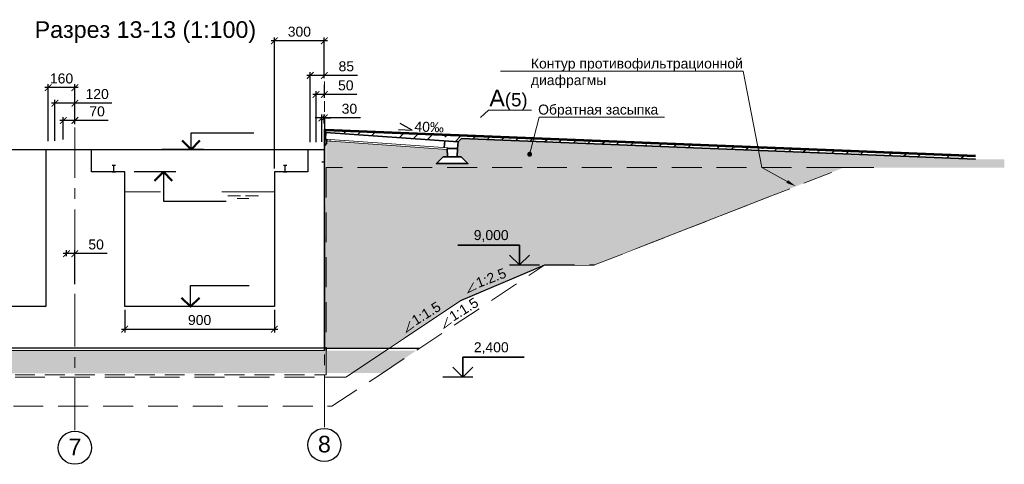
# Model space of a CAD drawing. Header units: millimetres. Extents: x 442308 to 722034, y 240588 to 370364.
# Tile 27 of 27: x 692431 to 722034, y 240588 to 253964. Entities that reach past the tile are written whole.
import ezdxf
from ezdxf import colors
from ezdxf.entities.mleader import LeaderData, LeaderLine
from ezdxf.enums import TextEntityAlignment as Align
from ezdxf.math import Vec2, Vec3

# ---------------------------------------------------------------- set-up
doc = ezdxf.new("R2018")
doc.units = ezdxf.units.MM
doc.header["$LTSCALE"] = 10
for name, pattern in [('DASHED', [9, 6, -3]), ('осевая', [50.8, 31.75, -6.35, 6.35, -6.35]), ('фантом', [63.5, 31.75, -6.35, 6.35, -6.35, 6.35, -6.35])]:
    doc.linetypes.add(name, pattern=pattern)
for name, color, linetype in [('00', 7, 'Continuous'), ('горизонталь_20', 255, 'Continuous'), ('Металл', 1, 'Continuous'), ('Оси', 1, 'осевая'), ('отметки', 7, 'Continuous'), ('Штриховка', 7, 'Continuous')]:
    doc.layers.add(name, color=color, linetype=linetype)
for name, color, linetype, lineweight in [('_0', 7, 'Continuous', 0), ('Бетон', 7, 'Continuous', 35), ('бетон_35', 2, 'Continuous', 35), ('Вода', 5, 'Continuous', 30), ('выноски(точка)', 7, 'Continuous', 15), ('ГТО-2_Размеры', 7, 'Continuous', 15), ('заглавные надписи', 7, 'Continuous', 30), ('ИИ_ОФОРМЛЕНИЕ_015', 7, 'Continuous', 15), ('Отдел_Бетон основной', 7, 'Continuous', 35), ('Отдел_Выноски(точка)', 7, 'Continuous', 15), ('Отдел_Заглавные надписи', 7, 'Continuous', 30), ('текст', 7, 'Continuous', 25)]:
    doc.layers.add(name, color=color, linetype=linetype, lineweight=lineweight)
doc.styles.add('arial', font='arial.ttf')
doc.styles.get("Standard").update_dxf_attribs({"font": 'arial.ttf'})
doc.styles.add('Рогун1', font='arial.ttf')
doc.dimstyles.new('100 мм', dxfattribs={"dimscale": 100, "dimtxt": 3.5, "dimasz": 2, "dimexe": 1, "dimexo": 1, "dimgap": 1.2, "dimtad": 1, "dimdec": 0, "dimlfac": 0.1, "dimrnd": 0.0001, "dimtxsty": 'Рогун1', "dimblk": 'ARCHTICK', "dimcen": 2.5, "dimdle": 1, "dimaunit": 1, "dimadec": 1, "dimazin": 0, "dimtfac": 1, "dimtdec": 0, "dimtmove": 1, "dimatfit": 3, "dimldrblk": 'ARCHTICK', "dimfxl": 1, "dimtfill": 1, "dimarcsym": 0})

# ---------------------------------------------------------------- blocks, each defined once
blk = doc.blocks.new('_ArchTick')
at = {"color": 0, "linetype": 'ByBlock', "const_width": 0.15}
blk.add_lwpolyline([(-0.5, -0.5), (0.5, 0.5)], dxfattribs=at)
blk = doc.blocks.new('*D251')
at = {"layer": 'Defpoints', "color": 0, "transparency": 16777216}
for p in [(695590, 245334), (700090, 245334), (700090, 244654)]:
    blk.add_point(p, dxfattribs=at)
at = {"layer": 'ГТО-2_Размеры', "color": 0, "lineweight": -2, "transparency": 16777216}
for p, q in [((695590, 245234), (695590, 244554)), ((700090, 245234), (700090, 244554)), ((695490, 244654), (700190, 244654))]:
    blk.add_line(p, q, dxfattribs=at)
at = {"layer": 'ГТО-2_Размеры', "color": 0, "lineweight": -2, "transparency": 16777216, "xscale": 200, "yscale": 200, "zscale": 200, "rotation": 180}
blk.add_blockref('_ArchTick', (695590, 244654), dxfattribs=at)
at = {"layer": 'ГТО-2_Размеры', "color": 0, "lineweight": -2, "transparency": 16777216, "xscale": 200, "yscale": 200, "zscale": 200}
blk.add_blockref('_ArchTick', (700090, 244654), dxfattribs=at)
at = {"layer": 'ГТО-2_Размеры', "color": 0, "transparency": 16777216, "insert": (697840, 244927), "char_height": 300, "attachment_point": 5, "style": 'Рогун1'}
blk.add_mtext('900', dxfattribs=at)
blk = doc.blocks.new('*D252')
at = {"layer": 'Defpoints', "color": 0, "transparency": 16777216}
for p in [(701590, 252101), (701340, 251713), (701340, 250183)]:
    blk.add_point(p, dxfattribs=at)
at = {"layer": 'ГТО-2_Размеры', "color": 0, "lineweight": -2, "transparency": 16777216}
for p, q in [((701590, 252001), (701590, 251613)), ((701690, 251713), (701240, 251713)), ((701340, 250283), (701340, 251813)), ((702570, 251713), (701590, 251713))]:
    blk.add_line(p, q, dxfattribs=at)
at = {"layer": 'ГТО-2_Размеры', "color": 0, "lineweight": -2, "transparency": 16777216, "xscale": 200, "yscale": 200, "zscale": 200, "rotation": 180}
blk.add_blockref('_ArchTick', (701340, 251713), dxfattribs=at)
at = {"layer": 'ГТО-2_Размеры', "color": 0, "lineweight": -2, "transparency": 16777216, "xscale": 200, "yscale": 200, "zscale": 200}
blk.add_blockref('_ArchTick', (701590, 251713), dxfattribs=at)
at = {"layer": 'ГТО-2_Размеры', "color": 0, "transparency": 16777216, "insert": (702236, 251986), "char_height": 300, "attachment_point": 5, "style": 'Рогун1'}
blk.add_mtext('50', dxfattribs=at)
blk = doc.blocks.new('*U236')
at = {"color": 7, "lineweight": 25, "ltscale": 100}
blk.add_line((9, 0), (0, 0), dxfattribs=at)
at = {"layer": '00', "color": 7, "lineweight": 35, "ltscale": 100}
for p, q in [((6, 0), (6, 6)), ((6, 6), (24.46, 6)), ((6, 0), (3, 3)), ((9, 3), (6, 0))]:
    blk.add_line(p, q, dxfattribs=at)
at = {"ltscale": 100, "style": 'arial', "flags": 8}
for tag, p in [('OTMETKA', (18.57, 9)), ('OTMETKA_2', (9.23, 3))]:
    blk.add_attdef(tag, text='', height=3, dxfattribs=at).set_placement(p, align=Align.MIDDLE_RIGHT)
blk = doc.blocks.new('_None')
blk = doc.blocks.new('_Dot')
at = {"color": 0, "linetype": 'ByBlock', "lineweight": -2}
blk.add_line((-0.5, 0), (-1, 0), dxfattribs=at)
at = {"color": 0, "linetype": 'ByBlock', "const_width": 0.5}
blk.add_lwpolyline([(-0.25, 0, 1), (0.25, 0, 1)], format="xyb", close=True, dxfattribs=at)
blk = doc.blocks.new('*U232')
at = {"color": 7, "lineweight": 25, "ltscale": 100}
blk.add_line((-9, 0), (0, 0), dxfattribs=at)
at = {"layer": '00', "color": 7, "lineweight": 35, "ltscale": 100}
for p, q in [((-6, 6), (-24.46, 6)), ((-6, 0), (-6, 6)), ((-9, 3), (-6, 0)), ((-6, 0), (-3, 3))]:
    blk.add_line(p, q, dxfattribs=at)
at = {"ltscale": 100, "style": 'arial', "flags": 8}
for tag, p in [('OTMETKA', (-9.23, 9)), ('OTMETKA_2', (-9.23, 3))]:
    blk.add_attdef(tag, text='', height=3, dxfattribs=at).set_placement(p, align=Align.MIDDLE_RIGHT)
blk = doc.blocks.new('*U182')
at = {"color": 0, "linetype": 'ByBlock', "lineweight": -2}
for p, q in [((7, 0), (7, 5)), ((7, 5), (21, 5)), ((7, 0), (0, 0)), ((10, 0), (7, 0))]:
    blk.add_line(p, q, dxfattribs=at)
at = {"color": 0, "linetype": 'ByBlock', "lineweight": 50}
blk.add_lwpolyline([(4.88, 2.12), (7, 0), (9.12, 2.12)], dxfattribs=at)
at = {"color": 0, "linetype": 'ByBlock', "lineweight": -2, "flags": 104}
for tag, p in [('ОТМЕТКА', (13.23, 7.77)), ('ПРИМЕЧАНИЕ', (13.23, 1.77))]:
    blk.add_attdef(tag, text='', height=3.5, dxfattribs=at).set_placement(p, align=Align.MIDDLE_CENTER)
blk = doc.blocks.new('*U264')
at = {"color": 0, "linetype": 'ByBlock', "lineweight": -2}
for p, q in [((7, 0), (0, 0)), ((7, 0), (7, -7)), ((10, 0), (7, 0)), ((7, -7), (22, -7))]:
    blk.add_line(p, q, dxfattribs=at)
at = {"color": 0, "linetype": 'ByBlock', "lineweight": 50}
blk.add_lwpolyline([(4.88, -2.12), (7, 0), (9.12, -2.12)], dxfattribs=at)
at = {"color": 0, "linetype": 'ByBlock', "lineweight": -2, "flags": 104}
for tag, p in [('ОТМЕТКА', (13.73, -3.77)), ('ПРИМЕЧАНИЕ', (13.73, -9.77))]:
    blk.add_attdef(tag, text='', height=3.5, dxfattribs=at).set_placement(p, align=Align.MIDDLE_CENTER)
blk = doc.blocks.new('*U265')
at = {"color": 0, "linetype": 'ByBlock', "lineweight": -2}
for p, q in [((7, 0), (7, 4)), ((7, 4), (22, 4)), ((7, 0), (0, 0)), ((10, 0), (7, 0))]:
    blk.add_line(p, q, dxfattribs=at)
at = {"color": 0, "linetype": 'ByBlock', "lineweight": 50}
blk.add_lwpolyline([(4.88, 2.12), (7, 0), (9.12, 2.12)], dxfattribs=at)
at = {"color": 0, "linetype": 'ByBlock', "lineweight": -2, "flags": 104}
for tag, p in [('ОТМЕТКА', (13.73, 6.77)), ('ПРИМЕЧАНИЕ', (13.73, 0.77))]:
    blk.add_attdef(tag, text='', height=3.5, dxfattribs=at).set_placement(p, align=Align.MIDDLE_CENTER)
blk = doc.blocks.new('*D269')
at = {"layer": 'Defpoints', "color": 0, "transparency": 16777216}
for p in [(701516, 251009), (701590, 250738), (701516, 250192)]:
    blk.add_point(p, dxfattribs=at)
at = {"layer": 'ГТО-2_Размеры', "color": 0, "lineweight": -2, "transparency": 16777216}
for p, q in [((701516, 250292), (701516, 251109)), ((701590, 250838), (701590, 251109)), ((701516, 251009), (701316, 251009)), ((701590, 251009), (701516, 251009)), ((701590, 251009), (701516, 251009)), ((701590, 251009), (701790, 251009)), ((702680, 251009), (701590, 251009))]:
    blk.add_line(p, q, dxfattribs=at)
at = {"layer": 'ГТО-2_Размеры', "color": 0, "lineweight": -2, "transparency": 16777216, "xscale": 200, "yscale": 200, "zscale": 200}
blk.add_blockref('_ArchTick', (701516, 251009), dxfattribs=at)
at = {"layer": 'ГТО-2_Размеры', "color": 0, "lineweight": -2, "transparency": 16777216, "xscale": 200, "yscale": 200, "zscale": 200, "rotation": 180}
blk.add_blockref('_ArchTick', (701590, 251009), dxfattribs=at)
at = {"layer": 'ГТО-2_Размеры', "color": 0, "transparency": 16777216, "insert": (702345, 251282), "char_height": 300, "attachment_point": 5, "style": 'Рогун1', "bg_fill": 3, "box_fill_scale": 1.1, "bg_fill_color": 256, "bg_fill_true_color": 13158600, "bg_fill_transparency": 0}
blk.add_mtext('30', dxfattribs=at)
blk = doc.blocks.new('*D270')
at = {"layer": 'Defpoints', "color": 0, "transparency": 16777216}
for p in [(693840, 246927), (693840, 246752), (694090, 245909)]:
    blk.add_point(p, dxfattribs=at)
at = {"layer": 'ГТО-2_Размеры', "color": 0, "lineweight": -2, "transparency": 16777216}
for p, q in [((694190, 246927), (693740, 246927)), ((693840, 246852), (693840, 247027)), ((694090, 246009), (694090, 247027)), ((695063, 246927), (694090, 246927))]:
    blk.add_line(p, q, dxfattribs=at)
at = {"layer": 'ГТО-2_Размеры', "color": 0, "lineweight": -2, "transparency": 16777216, "xscale": 200, "yscale": 200, "zscale": 200, "rotation": 180}
blk.add_blockref('_ArchTick', (693840, 246927), dxfattribs=at)
at = {"layer": 'ГТО-2_Размеры', "color": 0, "lineweight": -2, "transparency": 16777216, "xscale": 200, "yscale": 200, "zscale": 200}
blk.add_blockref('_ArchTick', (694090, 246927), dxfattribs=at)
at = {"layer": 'ГТО-2_Размеры', "color": 0, "transparency": 16777216, "insert": (694729, 247200), "char_height": 300, "attachment_point": 5, "style": 'Рогун1'}
blk.add_mtext('50', dxfattribs=at)
blk = doc.blocks.new('*D271')
at = {"layer": 'Defpoints', "color": 0, "transparency": 16777216}
for p in [(693290, 251920), (694090, 250834), (693290, 250214)]:
    blk.add_point(p, dxfattribs=at)
at = {"layer": 'ГТО-2_Размеры', "color": 0, "lineweight": -2, "transparency": 16777216}
for p, q in [((694190, 251920), (693190, 251920)), ((693290, 250314), (693290, 252020)), ((694090, 250934), (694090, 252020))]:
    blk.add_line(p, q, dxfattribs=at)
at = {"layer": 'ГТО-2_Размеры', "color": 0, "lineweight": -2, "transparency": 16777216, "xscale": 200, "yscale": 200, "zscale": 200, "rotation": 180}
blk.add_blockref('_ArchTick', (693290, 251920), dxfattribs=at)
at = {"layer": 'ГТО-2_Размеры', "color": 0, "lineweight": -2, "transparency": 16777216, "xscale": 200, "yscale": 200, "zscale": 200}
blk.add_blockref('_ArchTick', (694090, 251920), dxfattribs=at)
at = {"layer": 'ГТО-2_Размеры', "color": 0, "transparency": 16777216, "insert": (693690, 252194), "char_height": 300, "attachment_point": 5, "style": 'Рогун1'}
blk.add_mtext('160', dxfattribs=at)
blk = doc.blocks.new('*D273')
at = {"layer": 'Defpoints', "color": 0, "transparency": 16777216}
for p in [(700090, 253329), (701590, 252101), (700090, 249384)]:
    blk.add_point(p, dxfattribs=at)
at = {"layer": 'ГТО-2_Размеры', "color": 0, "lineweight": -2, "transparency": 16777216}
for p, q in [((700090, 249484), (700090, 253429)), ((701590, 252201), (701590, 253429)), ((701690, 253329), (699990, 253329))]:
    blk.add_line(p, q, dxfattribs=at)
at = {"layer": 'ГТО-2_Размеры', "color": 0, "lineweight": -2, "transparency": 16777216, "xscale": 200, "yscale": 200, "zscale": 200, "rotation": 180}
blk.add_blockref('_ArchTick', (700090, 253329), dxfattribs=at)
at = {"layer": 'ГТО-2_Размеры', "color": 0, "lineweight": -2, "transparency": 16777216, "xscale": 200, "yscale": 200, "zscale": 200}
blk.add_blockref('_ArchTick', (701590, 253329), dxfattribs=at)
at = {"layer": 'ГТО-2_Размеры', "color": 0, "transparency": 16777216, "insert": (700840, 253602), "char_height": 300, "attachment_point": 5, "style": 'Рогун1'}
blk.add_mtext('300', dxfattribs=at)
blk = doc.blocks.new('*D301')
at = {"layer": 'Defpoints', "color": 0, "transparency": 16777216}
for p in [(701166, 252287), (701590, 252101), (701166, 250183)]:
    blk.add_point(p, dxfattribs=at)
at = {"layer": 'ГТО-2_Размеры', "color": 0, "lineweight": -2, "transparency": 16777216}
for p, q in [((701690, 252287), (701066, 252287)), ((701166, 250283), (701166, 252387)), ((701590, 252201), (701590, 252387)), ((702588, 252287), (701590, 252287))]:
    blk.add_line(p, q, dxfattribs=at)
at = {"layer": 'ГТО-2_Размеры', "color": 0, "lineweight": -2, "transparency": 16777216, "xscale": 200, "yscale": 200, "zscale": 200, "rotation": 180}
blk.add_blockref('_ArchTick', (701166, 252287), dxfattribs=at)
at = {"layer": 'ГТО-2_Размеры', "color": 0, "lineweight": -2, "transparency": 16777216, "xscale": 200, "yscale": 200, "zscale": 200}
blk.add_blockref('_ArchTick', (701590, 252287), dxfattribs=at)
at = {"layer": 'ГТО-2_Размеры', "color": 0, "transparency": 16777216, "insert": (702251, 252560), "char_height": 300, "attachment_point": 5, "style": 'Рогун1'}
blk.add_mtext('85', dxfattribs=at)
blk = doc.blocks.new('*D306')
at = {"layer": 'Defpoints', "color": 0, "transparency": 16777216}
for p in [(693741, 250931), (694090, 250720), (693741, 250255)]:
    blk.add_point(p, dxfattribs=at)
at = {"layer": 'ГТО-2_Размеры', "color": 0, "lineweight": -2, "transparency": 16777216}
for p, q in [((693741, 250355), (693741, 251031)), ((694090, 250820), (694090, 251031)), ((694190, 250931), (693641, 250931)), ((695091, 250931), (694090, 250931))]:
    blk.add_line(p, q, dxfattribs=at)
at = {"layer": 'ГТО-2_Размеры', "color": 0, "lineweight": -2, "transparency": 16777216, "xscale": 200, "yscale": 200, "zscale": 200, "rotation": 180}
blk.add_blockref('_ArchTick', (693741, 250931), dxfattribs=at)
at = {"layer": 'ГТО-2_Размеры', "color": 0, "lineweight": -2, "transparency": 16777216, "xscale": 200, "yscale": 200, "zscale": 200}
blk.add_blockref('_ArchTick', (694090, 250931), dxfattribs=at)
at = {"layer": 'ГТО-2_Размеры', "color": 0, "transparency": 16777216, "insert": (694758, 251204), "char_height": 300, "attachment_point": 5, "style": 'Рогун1'}
blk.add_mtext('70', dxfattribs=at)
blk = doc.blocks.new('*D307')
at = {"layer": 'Defpoints', "color": 0, "transparency": 16777216}
for p in [(693490, 251451), (694090, 251139), (693490, 250223)]:
    blk.add_point(p, dxfattribs=at)
at = {"layer": 'ГТО-2_Размеры', "color": 0, "lineweight": -2, "transparency": 16777216}
for p, q in [((694190, 251451), (693390, 251451)), ((693490, 250323), (693490, 251551)), ((694090, 251239), (694090, 251551)), ((695197, 251451), (694090, 251451))]:
    blk.add_line(p, q, dxfattribs=at)
at = {"layer": 'ГТО-2_Размеры', "color": 0, "lineweight": -2, "transparency": 16777216, "xscale": 200, "yscale": 200, "zscale": 200, "rotation": 180}
blk.add_blockref('_ArchTick', (693490, 251451), dxfattribs=at)
at = {"layer": 'ГТО-2_Размеры', "color": 0, "lineweight": -2, "transparency": 16777216, "xscale": 200, "yscale": 200, "zscale": 200}
blk.add_blockref('_ArchTick', (694090, 251451), dxfattribs=at)
at = {"layer": 'ГТО-2_Размеры', "color": 0, "transparency": 16777216, "insert": (694760, 251725), "char_height": 300, "attachment_point": 5, "style": 'Рогун1'}
blk.add_mtext('120', dxfattribs=at)

msp = doc.modelspace()

# ---------------------------------------------------------------- hatches: boundary and pattern name
at = {"layer": 'Штриховка', "lineweight": 13}
h = msp.add_hatch(dxfattribs=at)
h.set_pattern_fill('ANSI37', color=256, scale=40, style=0)
h.set_pattern_definition([(45, (639324.74, 31431.72), (-89.80256, 89.80256), []), (135, (639324.74, 31431.72), (-89.80256, -89.80256), [])])
h.paths.add_polyline_path([(701620.4984275, 250666.0813573), (701620.4984275, 250649.1950628), (721162.7602289, 249867.5045908), (721162.7602289, 249884.3908853)])
h = msp.add_hatch(dxfattribs=at)
h.set_pattern_fill('ANSI37', color=256, scale=20, style=0)
h.set_pattern_definition([(45, (639324.737, 31431.716), (-44.90128, 44.90128), []), (135, (639324.737, 31431.716), (-44.90128, -44.90128), [])])
h.paths.add_polyline_path([(701620.4984275, 250649.1950628), (701620.4984275, 250629.1790692), (721162.7602289, 249847.4885972), (721162.7602289, 249867.5045908)])
at = {"layer": 'Штриховка'}
h = msp.add_hatch(dxfattribs=at)
h.set_pattern_fill('ANSI35', color=256, scale=100, style=0)
h.set_pattern_definition([(45, (639324.74, 31431.7), (-449.0128, 449.0128), []), (45, (639773.75, 31431.7), (-449.0128, 449.0128), [793.75, -158.75, 0, -158.75])])
h.paths.add_polyline_path([(701620.4984275, 250629.1790692), (701620.4984275, 250370.7183), (701634.6937029, 250569.7056434), (705610.4984275, 250286.0813573), (705718.0023303, 250385.3157291), (721162.7602289, 249767.5254132), (721162.7602289, 249847.4885972)])
h = msp.add_hatch(dxfattribs=at)
h.set_pattern_fill('AR-CONC', color=256, scale=5, style=0)
h.set_pattern_definition([(50, (639324.7, 31456.7), (910.9233, -79.6954), [95.25, -1047.75]), (355, (639324.7, 31456.7), (-176.217, 955.2842), [76.2, -838.203]), (100.45144, (639400.65, 31450.1), (734.7062, 875.5888), [80.95, -890.4512]), (46.1842, (639324.7, 31710.7), (1355.395, -210.2116), [142.875, -1571.625]), (96.63556, (639437.7, 31693.2), (1187.021, 1237.131), [121.425, -1335.678]), (351.18415, (639324.7, 31710.7), (1187.021, 1237.131), [114.3, -1257.299]), (21, (639451.7, 31647.2), (758.072, -511.326), [95.25, -1047.75]), (326, (639451.7, 31647.2), (309.01, 920.94), [76.2, -838.2]), (71.45144, (639514.9, 31604.6), (1067.082, 409.614), [80.95, -890.4497]), (37.5, (639324.74, 31456.72), (15.443, 422.7752), [0, -828.04, 0, -850.9, 0, -841.375]), (7.5, (639324.74, 31456.7), (334.0983, 500.9029), [0, -485.14, 0, -808.99, 0, -320.675]), (327.5, (639041.53, 31456.72), (677.953, -28.6437), [0, -317.5, 0, -990.6, 0, -1314.45]), (317.5, (638914.5, 31456.7), (740.6459, 127.1325), [0, -412.75, 0, -657.86, 0, -933.45])])
h.paths.add_polyline_path([(701655.4984275, 250368.2214847), (701655.4984275, 250356.0813573), (701655.4984275, 250318.2214847), (705282.6789196, 250059.4672076), (705281.303152, 250087.0940139), (705596.303152, 250087.0940139)])
at = {"layer": 'Штриховка', "lineweight": 15}
h = msp.add_hatch(dxfattribs=at)
h.set_pattern_fill('GOST_GLASS', color=256, scale=40)
h.set_pattern_definition([(45, (613263, 82833.46), (339.41125, 0), [200, -280]), (45, (613347.86, 82833.46), (339.41125, 0), [80, -400]), (45, (613263, 82918.3), (339.41125, 0), [80, -400])])
h.paths.add_polyline_path([(645090.4984275, 243284.2563573), (643277.9984275, 244009.2563573), (704352.9993219, 244009.2563573), (703340.4985035, 243334.2563573)])

# ---------------------------------------------------------------- linework, layer by layer
at = {"color": 5}
msp.add_line((701590.4984275, 249679.569114), (701515.4984275, 249679.569114), dxfattribs=at)
at = {"linetype": 'DASHED', "lineweight": 15, "ltscale": 10}
msp.add_line((649090.4984275, 243284.2563573), (701590.4984275, 243284.2563573), dxfattribs=at)
at = {"linetype": 'DASHED', "lineweight": 15, "ltscale": 15}
msp.add_line((649090.4984275, 243209.2563573), (701590.4984275, 243209.2563573), dxfattribs=at)
at = {"lineweight": 15}
msp.add_line((701590.4984275, 243209.256357), (702235.6295273, 243209.256357), dxfattribs=at)
at = {"ltscale": 5}
msp.add_lwpolyline([(703823.6645935, 250664.3525526), (704226.5397051, 250642.7075474), (703873.4571185, 250844.5460219)], dxfattribs=at)
msp.add_lwpolyline([(701590.4984275, 250356.0813573), (701655.4984275, 250356.0813573), (701655.4984275, 250236.0813573), (701590.4984275, 250171.0813573)])
at = {"layer": '_0', "ltscale": 2}
msp.add_line((709715.5024439, 246584.2563573), (717215.5024439, 249516.2408478), dxfattribs=at)
at = {"layer": 'Бетон', "lineweight": 25}
for q in [(701590.4984275, 244084.2563573), (701640.4984275, 244009.2563573)]:
    msp.add_line((701640.4984275, 244084.2563573), q, dxfattribs=at)
at = {"layer": 'бетон_35'}
for p, q in [((701590.4984275, 250559.2563573), (701590.4984275, 250666.7563573)), ((701620.4984275, 250370.7183), (701620.4984275, 250666.0813573)), ((701620.4984275, 250370.7183), (701634.6937029, 250569.7056434)), ((701620.6613907, 250629.1725507), (721162.7602289, 249847.4885972)), ((701634.6937029, 250569.7056434), (705610.4984275, 250286.0813573)), ((701655.4984275, 250356.0813573), (701655.4984275, 250368.2214847)), ((705211.5123692, 250314.544057), (705197.3170937, 250115.5567136)), ((705596.303152, 250087.0940139), (705610.4984275, 250286.0813573)), ((705610.4984275, 250286.0813573), (705718.0023303, 250385.3157291)), ((705718.0023303, 250385.3157291), (721162.7602289, 249767.5254132))]:
    msp.add_line(p, q, dxfattribs=at)
at = {"layer": 'бетон_35', "lineweight": 20}
for p, q in [((701620.4984275, 250649.1950628), (721162.7602289, 249867.5045908)), ((701620.4984275, 250370.7183), (705596.303152, 250087.0940139)), ((701655.4984275, 250318.2214847), (705282.6789196, 250059.4672076))]:
    msp.add_line(p, q, dxfattribs=at)
msp.add_lwpolyline([(701620.4984275, 250666.0813573), (721162.7602289, 249884.3908853)], dxfattribs=at)
at = {"layer": 'бетон_35'}
msp.add_lwpolyline([(701590.4984275, 250356.0813573), (701655.4984275, 250356.0813573), (701655.4984275, 250236.0813573), (701590.4984275, 250171.0813573)], dxfattribs=at)
for points in [[(705281.303152, 250087.0940139), (705293.803152, 249836.0813573), (705583.803152, 249836.0813573), (705596.303152, 250087.0940139)], [(705293.803152, 249836.0813573), (705158.803152, 249836.0813573), (704958.803152, 249636.0813573), (705908.803152, 249636.0813573), (705708.803152, 249836.0813573), (705583.803152, 249836.0813573)]]:
    msp.add_lwpolyline(points, close=True, dxfattribs=at)
at = {"layer": 'Вода', "color": 5, "lineweight": 15, "ltscale": 80}
for p, q in [((695590.4984275, 248784.2563573), (696659.7305841, 248784.2563573)), ((698504.3498596, 248784.2563573), (700090.4984275, 248784.2563573)), ((699074.6771483, 248667.0892881), (698687.3528404, 248667.0892881)), ((699609.1675008, 248667.0892881), (699221.8431929, 248667.0892881)), ((699319.9678883, 248589.2440269), (698970.9041211, 248589.2440269))]:
    msp.add_line(p, q, dxfattribs=at)
at = {"layer": 'горизонталь_20', "ltscale": 2}
for p, q in [((708215.5024439, 246584.2563573), (709715.5024439, 246584.2563573)), ((701590.4984275, 244084.2563573), (701965.4984275, 244084.2563573))]:
    msp.add_line(p, q, dxfattribs=at)
at = {"layer": 'ИИ_ОФОРМЛЕНИЕ_015', "const_width": 25}
msp.add_lwpolyline([(705418.3802066, 244853.8687159), (705186.1921403, 244680.3636413), (705294.4480102, 245019.7173349)], dxfattribs=at)
at = {"layer": 'Металл', "linetype": 'фантом', "lineweight": 30, "ltscale": 10}
for p, q in [((695215.4984275, 249584.2563573), (695315.4984275, 249584.2563573)), ((695265.4984275, 249384.2563573), (695265.4984275, 249584.2563573)), ((700365.4984275, 249584.2563573), (700465.4984275, 249584.2563573)), ((700415.4984275, 249384.2563573), (700415.4984275, 249584.2563573)), ((695215.4984275, 249384.2563573), (695315.4984275, 249384.2563573)), ((700365.4984275, 249384.2563573), (700465.4984275, 249384.2563573))]:
    msp.add_line(p, q, dxfattribs=at)
at = {"layer": 'Оси', "linetype": 'осевая', "lineweight": 15, "ltscale": 5}
for p, q in [((701590.4984275, 241670.1889697), (701590.4984275, 252100.6573234)), ((694090.4984275, 241587.8639455), (694090.4984275, 250720.3362574))]:
    msp.add_line(p, q, dxfattribs=at)
at = {"layer": 'Оси', "ltscale": 100}
msp.add_line((701605.4984275, 250077.2077461), (701605.4984275, 251008.9261457), dxfattribs=at)
at = {"layer": 'Отдел_Бетон основной'}
msp.add_line((701590.4984275, 244009.2563576), (701590.4984275, 250559.2563573), dxfattribs=at)
at = {"layer": 'Отдел_Бетон основной', "lineweight": 30}
msp.add_line((701590.4984275, 244084.2563573), (681190.4984527, 244084.2563573), dxfattribs=at)
at = {"layer": 'Отдел_Бетон основной', "lineweight": 15}
msp.add_line((681208.2035507, 244009.2563573), (701590.4984275, 244009.2563576), dxfattribs=at)
at = {"layer": 'Отдел_Бетон основной', "lineweight": 30}
for points in [[(690535.1299526, 250059.2563573), (693215.4984275, 250059.2563573), (693215.4984275, 245334.2563573), (687215.4984275, 245334.2563573), (687215.4984275, 250059.2563573), (690535.1299526, 250059.2563573)], [(693215.4984275, 250059.2563573), (701590.4984275, 250059.2563573)], [(701090.4984275, 250059.2563573), (701090.4984275, 249384.2563573), (700090.4984275, 249384.2563573), (700090.4984275, 245334.2563573), (695590.4984275, 245334.2563573), (695590.4984275, 249384.2563573), (694590.4984275, 249384.2563573), (694590.4984275, 250059.2563573)]]:
    msp.add_lwpolyline(points, dxfattribs=at)

# ---------------------------------------------------------------- block references
at = {"layer": '00'}
ref = msp.add_blockref('*U236', (705153.7041754, 243209.256357), dxfattribs=dict(at, xscale=100, yscale=100, zscale=100))
ref.add_attrib('OTMETKA', '2,400', dxfattribs={"layer": '0', "ltscale": 100, "height": 300, "style": 'arial'}).set_placement((707133.5111771, 244109.256357), align=Align.MIDDLE_RIGHT)
at = {"layer": 'отметки'}
ref = msp.add_blockref('*U265', (696703.5494585, 250059.2563573), dxfattribs=dict(at, xscale=125.727702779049, yscale=125.727702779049, zscale=125.727702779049))
lines = msp.add_mtext('15,950', dxfattribs={"layer": '0', "color": 0, "linetype": 'ByBlock', "lineweight": -2, "insert": (698429.4637577, 250910.7117629), "char_height": 2.5, "attachment_point": 1, "bg_fill": 3, "box_fill_scale": 1.2, "bg_fill_color": 256, "bg_fill_transparency": 0})
ref.add_attrib('ОТМЕТКА', '', (698429.4637577, 250910.7117629)).embed_mtext(lines)
ref = msp.add_blockref('*U264', (695871.1705178, 249384.2563573), dxfattribs=dict(at, xscale=125.727702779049, yscale=125.727702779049, zscale=125.727702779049))
lines = msp.add_mtext('14,600', dxfattribs={"layer": '0', "color": 0, "linetype": 'ByBlock', "lineweight": -2, "insert": (697597.084817, 248909.9840601), "char_height": 2.5, "attachment_point": 1, "bg_fill": 3, "box_fill_scale": 1.2, "bg_fill_color": 256, "bg_fill_transparency": 0})
ref.add_attrib('ОТМЕТКА', '', (697597.084817, 248909.9840601)).embed_mtext(lines)
ref = msp.add_blockref('*U182', (696686.3921043, 245334.2563573), dxfattribs=dict(at, xscale=125.727702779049, yscale=125.727702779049, zscale=125.727702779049))
lines = msp.add_mtext('6,500', dxfattribs={"layer": '0', "color": 0, "linetype": 'ByBlock', "lineweight": -2, "insert": (698349.4425521, 246311.4394657), "char_height": 2.5, "attachment_point": 1, "bg_fill": 3, "box_fill_scale": 1.2, "bg_fill_color": 256, "bg_fill_transparency": 0})
ref.add_attrib('ОТМЕТКА', '', (698349.4425521, 246311.4394657)).embed_mtext(lines)

# ---------------------------------------------------------------- texts
at = {"style": 'arial'}
msp.add_text('1:1.5', height=300, rotation=31.9155819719, dxfattribs=at).set_placement((705465.3188332, 244877.3524915))
at = {"layer": 'заглавные надписи', "insert": (704743.1480339, 250735.2480794), "char_height": 300, "width": 2028.630734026, "attachment_point": 5, "rotation": 357.6723286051, "style": 'arial'}
msp.add_mtext('40‰', dxfattribs=at)
at = {"layer": 'текст', "insert": (696210.3258604, 253591.0367788), "char_height": 500, "width": 8681.268769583, "attachment_point": 5, "style": 'arial'}
msp.add_mtext('Разрез 13-13 (1:100)', dxfattribs=at)

# ---------------------------------------------------------------- dimensions: what is measured, and where the dimension line sits
at = {"layer": 'ГТО-2_Размеры'}
for base, p1, p2, text, picture, middle in [((693290.4984275, 251920.3703466), (694090.4984275, 250834.1967158), (693290.4984275, 250213.5493083), '160', '*D271', (693690.4984275, 251920.3703466)), ((693489.7416326, 251451.4040294), (694090.4984275, 251139.0358238), (693489.7416326, 250223.2853838), '120', '*D307', (694760.1127508, 251525.7722349)), ((701340.1037584, 251712.5584194), (701590.4984275, 252100.6573234), (701340.1037584, 250182.5777185), '50', '*D252', (702235.7940234, 251712.5584194)), ((693740.9567063, 250930.6932782), (694090.4984275, 250720.3362574), (693740.9567063, 250254.9424576), '70', '*D306', (694757.6964761, 250902.5926318)), ((693839.8894633, 246927.1230603), (694090.4984275, 245909.3452671), (693839.8894633, 246751.9392331), '50', '*D270', (694728.9614549, 246965.1230603))]:
    dim = msp.add_linear_dim(base=base, p1=p1, p2=p2, angle=180, text=text, dimstyle='100 мм', override={"dimtxt": 3, "dimdec": 6, "dimtfill": 0}, dxfattribs=at)
    dim.commit()
    dim.dimension.update_dxf_attribs({"geometry": picture, "text_midpoint": middle, "dimtype": 160})
dim = msp.add_linear_dim(base=(700090.4984275, 244654.2047575), p1=(695590.4984275, 245334.2563573), p2=(700090.4984275, 245334.2563573), text='900', dimstyle='100 мм', override={"dimtxt": 3, "dimdec": 6, "dimtfill": 0}, dxfattribs=at)
dim.commit()
dim.dimension.update_dxf_attribs({"geometry": '*D251', "text_midpoint": (697840.4984275, 244927.3766538)})

# ---------------------------------------------------------------- leaders
at = {"layer": 'выноски(точка)'}
ml = msp.add_multileader_mtext('Standard', dxfattribs=at)
ml.set_content('А{\\H0.8x;(5)}', color=256, style='arial')
ml.set_leader_properties(color=256, linetype='ByLayer', lineweight=-1)
ml.set_arrow_properties(name='NONE')
ml.build(insert=Vec2(0, 0))
ml.multileader.update_dxf_attribs({"text_left_attachment_type": 6, "text_right_attachment_type": 6, "arrow_head_size": 150})
ctx = ml.context
ctx.base_point, ctx.char_height, ctx.arrow_head_size, ctx.plane_origin = Vec3(706550.2531636, 251238.2352458), 500, 150, Vec3(709311.5018843, 248063.9386006)
ctx.left_attachment, ctx.right_attachment = 6, 6
notes = []
notes.append((ctx, [(0, (1, 1, 0), (706522.6587301, 251238.2352458), (1, 0), 27.5944335, [(0, [(706284.2372247, 251017.183445)], 0, [])])]))
ctx.mtext.insert, ctx.mtext.width, ctx.mtext.flow_direction = Vec3(706552.2531636, 251855.8341544), 5753.575685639, 5
at = {"layer": 'Отдел_Выноски(точка)'}
ml = msp.add_multileader_mtext('Standard', dxfattribs=at)
ml.set_content('Обратная засыпка', color=256, style='arial')
ml.set_leader_properties(color=256, linetype='ByLayer', lineweight=-1)
ml.set_arrow_properties(name='DOT')
ml.build(insert=Vec2(0, 0))
ml.multileader.update_dxf_attribs({"text_left_attachment_type": 6, "text_right_attachment_type": 6, "arrow_head_size": 150})
ctx = ml.context
ctx.base_point, ctx.char_height, ctx.arrow_head_size, ctx.plane_origin = Vec3(708053.7950591, 251026.4266867), 300, 150, Vec3(713825.00457, 246114.6699955)
ctx.left_attachment, ctx.right_attachment, ctx.text_align_type = 6, 6, 2
notes.append((ctx, [(0, (1, 1, 0), (708045.7950591, 251026.4266867), (1, 0), 8, [(0, [(707763.4831912, 249915.5091333)], 0, [])])]))
ctx.mtext.insert, ctx.mtext.width, ctx.mtext.alignment, ctx.mtext.flow_direction = Vec3(711629.1920577, 251409.7145448), 5753.575685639, 3, 5
for ctx, leaders in notes:
    for number, flags, end, landing, length, lines in leaders:
        leader = LeaderData()
        leader.index, (leader.has_last_leader_line, leader.has_dogleg_vector, leader.attachment_direction) = number, flags
        leader.last_leader_point, leader.dogleg_vector, leader.dogleg_length = Vec3(end), Vec3(landing), length
        for number, points, colour, breaks in lines:
            line = LeaderLine()
            line.index, line.vertices, line.color, line.breaks = number, Vec3.list(points), colors.encode_raw_color(colour), breaks
            leader.lines.append(line)
        ctx.leaders.append(leader)

# ---------------------------------------------------------------- next in the draw order: texts
at = {"layer": 'Отдел_Заглавные надписи', "char_height": 500, "attachment_point": 5, "style": 'arial', "bg_fill": 3, "box_fill_scale": 1.5, "bg_fill_color": 256, "bg_fill_transparency": 0}
for s, insert in [('\\pxqc;7', (694092.7255786, 241110.0724085)), ('\\pxqc;8', (701592.7255786, 241192.3974327))]:
    msp.add_mtext(s, dxfattribs=dict(at, insert=insert))

# ---------------------------------------------------------------- next in the draw order: wipeouts: each hides what was drawn before it
at = {"ltscale": 2}
msp.add_wipeout([(704920.0462027, 245266.0754674), (706802.7056574, 249834.7097342), (718465.5024439, 249516.2408478), (714579.9543065, 248535.4178179), (709715.5024439, 246584.2563573), (708215.4984275, 246584.2563573), (707719.9123262, 246386.0219168)], dxfattribs=at).dxf.layer = '_0'

# ---------------------------------------------------------------- next in the draw order: linework, layer by layer
msp.add_line((705715.4984275, 245529.1689571), (708215.5024439, 246584.2563573))
for centre in [(694090.4984275, 241087.8639455), (701590.4984275, 241170.1889697)]:
    msp.add_circle(centre, 500)
at = {"layer": 'ИИ_ОФОРМЛЕНИЕ_015', "const_width": 25}
msp.add_lwpolyline([(706169.1425802, 245876.880706), (705908.0870681, 245750.9230598), (706079.1728329, 246063.3489292)], dxfattribs=at)

# ---------------------------------------------------------------- next in the draw order: block references
at = {"layer": '00'}
ref = msp.add_blockref('*U232', (708054.6103472, 246584.2563573), dxfattribs=dict(at, xscale=100, yscale=100, zscale=100))
ref.add_attrib('OTMETKA', '9,000', dxfattribs={"layer": '0', "ltscale": 100, "height": 300, "style": 'arial'}).set_placement((707131.3517766, 247484.2563573), align=Align.MIDDLE_RIGHT)

# ---------------------------------------------------------------- next in the draw order: texts
at = {"style": 'arial'}
for s, rotation, p in [('1:2.5', 20.9032730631, (706219.7027549, 245890.9658447)), ('1:1.5', 31.9155819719, (704334.2961276, 244754.7135084))]:
    msp.add_text(s, height=300, rotation=rotation, dxfattribs=at).set_placement(p)

# ---------------------------------------------------------------- next in the draw order: leaders
at = {"layer": 'Отдел_Выноски(точка)'}
ml = msp.add_multileader_mtext('Standard', dxfattribs=at)
ml.set_content('Контур противофильтрационной диафрагмы', color=256, style='arial')
ml.set_leader_properties(color=256, linetype='ByLayer', lineweight=-1)
ml.build(insert=Vec2(0, 0))
ml.multileader.update_dxf_attribs({"text_left_attachment_type": 6, "text_right_attachment_type": 6, "arrow_head_size": 300})
ctx = ml.context
ctx.base_point, ctx.char_height, ctx.arrow_head_size, ctx.plane_origin = Vec3(707798.6905662, 252412.2134964), 300, 300, Vec3(717813.2696048, 244294.7025569)
ctx.left_attachment, ctx.right_attachment = 6, 6
notes = []
notes.append((ctx, [(1, (1, 1, 0), (714178.4117763, 252412.2134964), (-1, 0), 64.6707327, [(0, [(715767.9197674, 248950.3355204), (714744.6679668, 249516.2408478)], 0, [])])]))
ctx.mtext.insert, ctx.mtext.width, ctx.mtext.defined_height, ctx.mtext.flow_direction = Vec3(707800.6905662, 252795.5013545), 7157.810624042, 309.3222128, 5
for ctx, leaders in notes:
    for number, flags, end, landing, length, lines in leaders:
        leader = LeaderData()
        leader.index, (leader.has_last_leader_line, leader.has_dogleg_vector, leader.attachment_direction) = number, flags
        leader.last_leader_point, leader.dogleg_vector, leader.dogleg_length = Vec3(end), Vec3(landing), length
        for number, points, colour, breaks in lines:
            line = LeaderLine()
            line.index, line.vertices, line.color, line.breaks = number, Vec3.list(points), colors.encode_raw_color(colour), breaks
            leader.lines.append(line)
        ctx.leaders.append(leader)

# ---------------------------------------------------------------- next in the draw order: wipeouts: each hides what was drawn before it
at = {"color": 1}
msp.add_wipeout([(703548.1295278, 244084.2563573), (702243.7264061, 244084.2563573), (702750.0102367, 244964.7290799), (704478.9393368, 244704.79623)], dxfattribs=at).dxf.layer = '_0'

# ---------------------------------------------------------------- next in the draw order: hatches: boundary and pattern name
at = {"layer": 'Штриховка', "lineweight": 15}
h = msp.add_hatch(dxfattribs=at)
h.set_pattern_fill('DOTS', color=36, scale=100, style=2)
h.set_pattern_definition([(0, (613263, 82833.46), (79.375, 158.75), [0, -158.75])])
h.paths.add_polyline_path([(705718.0023303, 250385.3157291), (705610.4984275, 250286.0813573), (705583.803152, 249836.0813573), (705708.803152, 249836.0813573), (705908.803152, 249636.0813573), (704958.803152, 249636.0813573), (705158.803152, 249836.0813573), (705293.803152, 249836.0813573), (705282.6789196, 250059.4672076), (701655.4984275, 250318.2214847), (701590.4984275, 244084.2563573), (703548.1295278, 244084.2563573), (705715.5024439, 245529.1689571), (708215.5024439, 246584.2563573), (709715.5024439, 246584.2563573), (717215.5024439, 249516.2408478), (722033.7642187, 249516.2408478), (722033.7642187, 249767.5254132), (721162.7602289, 249767.5254132), (708669.4866256, 250267.2563573)])

# ---------------------------------------------------------------- next in the draw order: linework, layer by layer
at = {"lineweight": 15}
msp.add_line((702235.6295273, 243209.256357), (705715.4984275, 245529.1689571), dxfattribs=at)
msp.add_line((701590.4984275, 244084.2563573), (704465.4994128, 244084.2563573))
at = {"linetype": 'DASHED', "lineweight": 15, "ltscale": 15}
for points in [[(627840.5024439, 249516.2408478), (635340.4984275, 246584.2563573), (636840.4984275, 246584.2563573), (647465.4380457, 242334.2805101), (649040.4984275, 242334.2805101), (701811.8926924, 242334.2805101), (703246.4581189, 243271.5628183), (708215.5024439, 246584.2563573), (709715.5024439, 246584.2563573), (717215.5024439, 249516.2408478), (718565.5024439, 249516.2408478)], [(717215.5024439, 249516.2408478), (716985.0668551, 249516.2408478), (701640.4984275, 249516.2408478), (701640.4984275, 243284.2563573), (701590.4984275, 243284.2563573)]]:
    msp.add_lwpolyline(points, dxfattribs=at)
at = {"layer": 'ИИ_ОФОРМЛЕНИЕ_015', "const_width": 25}
msp.add_lwpolyline([(704287.357501, 244731.2297327), (704055.1694347, 244557.7246581), (704163.4253046, 244897.0783518)], dxfattribs=at)

# ---------------------------------------------------------------- next in the draw order: dimensions: what is measured, and where the dimension line sits
at = {"layer": 'ГТО-2_Размеры'}
dim = msp.add_linear_dim(base=(701515.6080207, 251008.9261457), p1=(701590.4984275, 250738.1153979), p2=(701515.6080207, 250192.0686389), angle=180, text='30', dimstyle='100 мм', override={"dimtxt": 3, "dimdec": 6}, dxfattribs=at)
dim.commit()
dim.dimension.update_dxf_attribs({"geometry": '*D269', "text_midpoint": (702345.3033738, 251008.9261457), "dimtype": 160})

# ---------------------------------------------------------------- next in the draw order: dimensions: what is measured, and where the dimension line sits
for base, p2, text, picture, middle in [((700090.4984275, 253328.9617681), (700090.4984275, 249384.2563573), '300', '*D273', (700840.4984275, 253328.9617681)), ((701165.9509166, 252286.6199236), (701165.9509166, 250182.5777185), '85', '*D301', (702251.4913427, 252265.9740481))]:
    dim = msp.add_linear_dim(base=base, p1=(701590.4984275, 252100.6573234), p2=p2, angle=180, text=text, dimstyle='100 мм', override={"dimtxt": 3, "dimdec": 6, "dimtfill": 0}, dxfattribs=at)
    dim.commit()
    dim.dimension.update_dxf_attribs({"geometry": picture, "text_midpoint": middle, "dimtype": 160})

doc.saveas('drawing.dxf')
